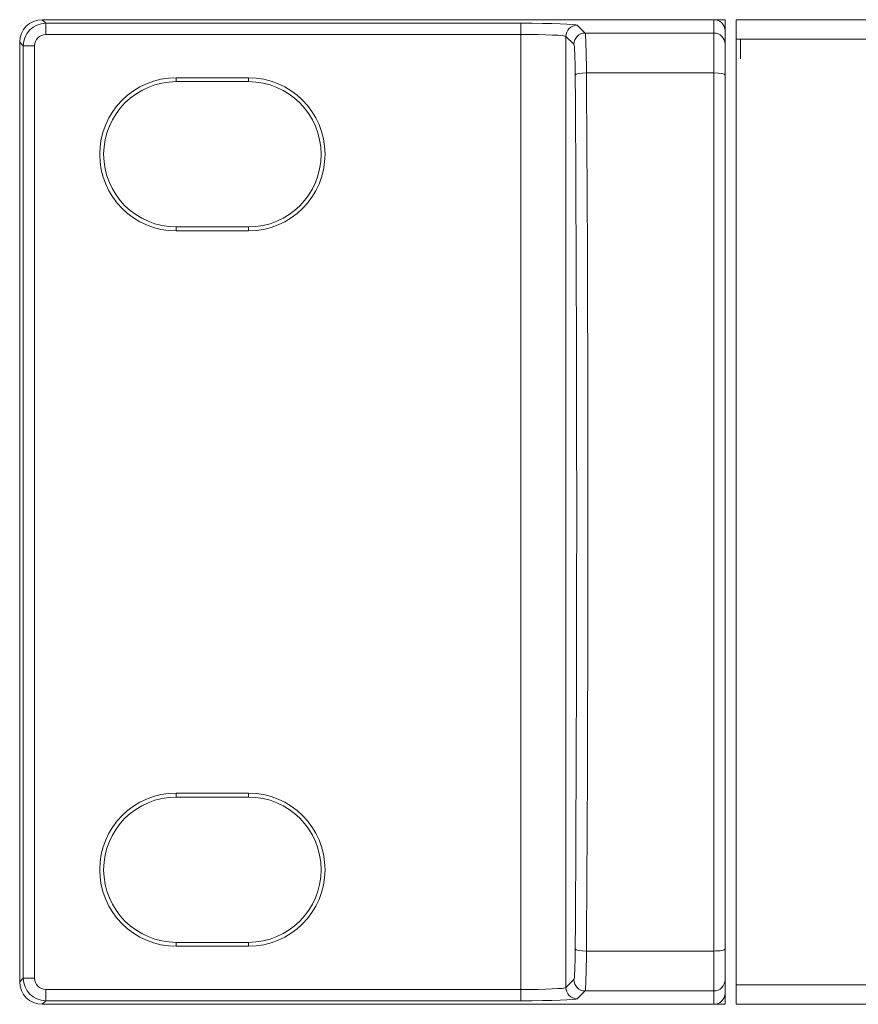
# Model space of a CAD drawing. Header units: millimetres. Extents: x 0 to 2122, y 0 to 1639.
# Tile 4 of 75: x 312 to 350, y 778 to 822. Entities that reach past the tile are written whole.
import ezdxf

# ---------------------------------------------------------------- set-up
doc = ezdxf.new("R2010")
doc.units = ezdxf.units.MM
doc.layers.add('1', color=7, linetype='Continuous', true_color=0xffffff)
doc.layers.add('3', color=7, linetype='Continuous', true_color=0xffffff)

msp = doc.modelspace()

# ---------------------------------------------------------------- linework, layer by layer
at = {"layer": '1', "color": 7, "linetype": 'Continuous', "lineweight": 13}
for p, q in [((313.392, 821.87), (313.55, 821.713)), ((337.659, 821.87), (313.392, 821.87)), ((313.55, 821.713), (334.636, 821.713)), ((313.55, 821.213), (313.55, 821.713)), ((334.636, 821.213), (334.636, 821.713)), ((337.134, 821.628), (337.486, 821.277)), ((343.193, 821.87), (338.761, 821.87)), ((343.193, 821.87), (343.693, 821.87)), ((343.193, 821.277), (343.193, 821.87)), ((343.693, 821.87), (343.693, 821.37)), ((763.193, 821.87), (344.193, 821.87)), ((344.193, 821.001), (344.193, 821.87)), ((334.636, 821.213), (313.55, 821.213)), ((334.636, 778.828), (334.636, 821.213)), ((336.635, 821.129), (336.635, 778.912)), ((336.986, 820.777), (336.635, 821.129)), ((337.486, 821.277), (343.193, 821.277)), ((343.193, 819.506), (343.193, 821.277)), ((343.693, 821.37), (343.693, 820.777)), ((312.55, 820.713), (312.393, 820.871)), ((312.393, 820.871), (312.393, 779.17)), ((312.55, 779.327), (312.55, 820.713)), ((313.05, 820.713), (312.55, 820.713)), ((313.05, 820.713), (313.05, 779.327)), ((343.693, 820.777), (343.693, 819.409)), ((763.193, 821.001), (344.193, 821.001)), ((344.193, 779.039), (344.193, 821.001)), ((343.193, 819.506), (337.542, 819.506)), ((343.193, 780.534), (343.193, 819.506)), ((343.693, 819.409), (343.693, 780.632)), ((319.343, 819.295), (319.343, 819.121)), ((319.343, 819.295), (322.543, 819.295)), ((319.343, 819.121), (322.543, 819.121)), ((322.543, 819.295), (322.543, 819.121)), ((319.343, 812.495), (319.343, 812.67)), ((322.543, 812.67), (319.343, 812.67)), ((322.543, 812.495), (319.343, 812.495)), ((322.543, 812.495), (322.543, 812.67)), ((322.543, 787.545), (319.343, 787.545)), ((319.343, 787.545), (319.343, 787.371)), ((322.543, 787.545), (322.543, 787.371)), ((322.543, 787.371), (319.343, 787.371)), ((319.343, 780.745), (319.343, 780.92)), ((319.343, 780.92), (322.543, 780.92)), ((322.543, 780.745), (322.543, 780.92)), ((319.343, 780.745), (322.543, 780.745)), ((337.542, 780.534), (343.193, 780.534)), ((343.193, 778.764), (343.193, 780.534)), ((343.693, 780.632), (343.693, 779.264)), ((312.393, 779.17), (312.55, 779.327)), ((312.55, 779.327), (313.05, 779.327)), ((336.635, 778.912), (336.986, 779.264)), ((343.693, 779.264), (343.693, 778.671)), ((313.55, 778.828), (334.636, 778.828)), ((313.55, 778.328), (313.55, 778.828)), ((334.636, 778.328), (334.636, 778.828)), ((337.486, 778.764), (337.134, 778.412)), ((343.193, 778.764), (337.486, 778.764)), ((343.193, 778.17), (343.193, 778.764)), ((763.193, 779.039), (344.193, 779.039)), ((344.193, 778.17), (344.193, 779.039)), ((313.55, 778.328), (313.392, 778.17)), ((334.636, 778.328), (313.55, 778.328)), ((343.693, 778.671), (343.693, 778.17)), ((337.659, 778.17), (313.392, 778.17)), ((343.193, 778.17), (338.761, 778.17)), ((343.693, 778.17), (343.193, 778.17)), ((763.193, 778.17), (344.193, 778.17))]:
    msp.add_line(p, q, dxfattribs=at)
at = {"layer": '1', "color": 7, "linetype": 'Continuous', "lineweight": 13, "extrusion": (0, 0, -1)}
for centre, radius, start, end in [((-319.343, 815.895), 3.4, 270, 90), ((-319.343, 815.895), 3.225, 270, 90), ((-322.543, 815.895), 3.4, 90, 270), ((-322.543, 815.895), 3.225, 90, 270)]:
    msp.add_arc(centre, radius, start, end, dxfattribs=at)
at = {"layer": '1', "color": 7, "linetype": 'Continuous', "lineweight": 13}
for centre, radius, start, end in [((319.343, 784.145), 3.4, 90, 270), ((322.543, 784.145), 3.4, 270, 90), ((319.343, 784.145), 3.225, 90, 270), ((322.543, 784.145), 3.225, 270, 90)]:
    msp.add_arc(centre, radius, start, end, dxfattribs=at)
at = {"layer": '1', "color": 7, "linetype": 'Continuous', "lineweight": 13, "extrusion": (-3.3771e-17, -3.08149e-33, -1)}
msp.add_ellipse((313.393, 820.87), major_axis=(-0.708, 0.708), ratio=0.998783, start_param=5.498396, end_param=7.067979, dxfattribs=at)
at = {"layer": '1', "color": 7, "linetype": 'Continuous', "lineweight": 13}
for centre, major_axis, ratio, start_param, end_param in [((313.55, 820.713), (-0.707, 0.707), 0.999999, 5.498396, 7.067974), ((334.636, 821.625), (2.5, 0), 0.034921, 0.034907, 1.570796), ((337.134, 821.129), (-0.354, -0.354), 0.998783, 3.9276, 5.497178), ((343.193, 821.37), (0, -0.5), 0.999391, 1.570796, 3.141593), ((313.55, 820.713), (-0.354, 0.354), 0.998783, 5.498396, 7.067974), ((334.636, 821.126), (2, 0), 0.043651, 0.034907, 1.570796), ((337.486, 820.777), (-0.354, -0.354), 0.998783, 3.9276, 5.497178), ((337.484, 819.078), (0, 2.2), 0.026984, 4.908405, 6.248279), ((343.193, 820.777), (-0.5, 0), 0.999391, 3.141593, 4.712389), ((336.984, 819.078), (0, 1.7), 0.034921, 4.908405, 6.248279), ((337.542, 819.409), (0.5, 0.003), 0.194759, 1.569446, 3.106004), ((333.633, 800.02), (0, 99.55), 0.034921, 4.516373, 4.908405), ((334.133, 800.02), (0, 100.05), 0.034746, 4.516373, 4.908405), ((343.193, 819.409), (-0.5, 0), 0.194763, 3.141593, 4.712389), ((336.984, 780.963), (0, 1.7), 0.034921, 3.176499, 4.516373), ((337.542, 780.632), (-0.5, 0.003), 0.194759, 0.035588, 1.572147), ((337.484, 780.963), (0, 2.2), 0.026984, 3.176499, 4.516373), ((343.193, 780.632), (-0.5, 0), 0.194763, 1.570796, 3.141593), ((313.55, 779.328), (0.707, 0.707), 0.999999, 2.356803, 3.926382), ((313.55, 779.328), (-0.354, -0.354), 0.998783, 5.498396, 7.067974), ((337.486, 779.264), (0.354, -0.354), 0.998783, 3.9276, 5.497178), ((343.193, 779.264), (-0.5, 0), 0.999391, 1.570796, 3.141593), ((334.636, 778.915), (2, 0), 0.043651, 4.712389, 6.248279), ((337.134, 778.912), (0.354, -0.354), 0.998783, 3.9276, 5.497178), ((334.636, 778.415), (2.5, 0), 0.034921, 4.712389, 6.248279), ((343.193, 778.671), (0, -0.5), 0.999391, 0, 1.570796)]:
    msp.add_ellipse(centre, major_axis=major_axis, ratio=ratio, start_param=start_param, end_param=end_param, dxfattribs=at)
at = {"layer": '1', "color": 7, "linetype": 'Continuous', "lineweight": 13, "extrusion": (0, 0, -1)}
msp.add_ellipse((313.393, 779.171), major_axis=(-0.708, -0.708), ratio=0.998783, start_param=5.498391, end_param=7.067974, dxfattribs=at)
at = {"layer": '1', "color": 7, "linetype": 'Continuous', "lineweight": 13}
for points in [[(338.761, 821.87), (338.758, 821.87), (338.755, 821.87), (338.749, 821.87), (338.746, 821.87), (338.737, 821.87), (338.732, 821.87), (338.715, 821.87), (338.704, 821.87), (338.682, 821.869), (338.671, 821.869), (338.65, 821.869), (338.639, 821.868), (338.606, 821.868), (338.584, 821.867), (338.54, 821.867), (338.518, 821.866), (338.45, 821.866), (338.403, 821.865), (338.344, 821.865), (338.332, 821.865), (338.308, 821.865), (338.295, 821.865), (338.259, 821.865), (338.235, 821.864), (338.162, 821.864), (338.115, 821.865), (338.043, 821.865), (338.02, 821.865), (337.973, 821.866), (337.949, 821.866), (337.903, 821.866), (337.881, 821.867), (337.836, 821.867), (337.814, 821.868), (337.781, 821.868), (337.77, 821.869), (337.749, 821.869), (337.738, 821.869), (337.716, 821.87), (337.705, 821.87), (337.688, 821.87), (337.683, 821.87), (337.674, 821.87), (337.671, 821.87), (337.665, 821.87), (337.662, 821.87), (337.659, 821.87)], [(337.659, 778.17), (337.662, 778.17), (337.665, 778.17), (337.671, 778.17), (337.674, 778.17), (337.682, 778.17), (337.688, 778.171), (337.705, 778.171), (337.716, 778.171), (337.738, 778.171), (337.748, 778.172), (337.77, 778.172), (337.781, 778.172), (337.813, 778.173), (337.835, 778.173), (337.88, 778.174), (337.902, 778.174), (337.97, 778.175), (338.017, 778.175), (338.076, 778.176), (338.088, 778.176), (338.112, 778.176), (338.124, 778.176), (338.161, 778.176), (338.185, 778.176), (338.257, 778.176), (338.305, 778.176), (338.376, 778.176), (338.4, 778.175), (338.447, 778.175), (338.47, 778.175), (338.516, 778.174), (338.539, 778.174), (338.584, 778.173), (338.606, 778.173), (338.639, 778.172), (338.649, 778.172), (338.671, 778.172), (338.682, 778.171), (338.704, 778.171), (338.715, 778.171), (338.731, 778.171), (338.737, 778.17), (338.746, 778.17), (338.749, 778.17), (338.755, 778.17), (338.758, 778.17), (338.761, 778.17)]]:
    msp.add_open_spline(points, degree=3, knots=[0, 0, 0, 0, 0.007812, 0.007812, 0.015625, 0.015625, 0.03125, 0.03125, 0.0625, 0.0625, 0.09375, 0.09375, 0.125, 0.125, 0.1875, 0.1875, 0.25, 0.25, 0.375, 0.375, 0.40625, 0.40625, 0.4375, 0.4375, 0.5, 0.5, 0.625, 0.625, 0.6875, 0.6875, 0.75, 0.75, 0.8125, 0.8125, 0.875, 0.875, 0.90625, 0.90625, 0.9375, 0.9375, 0.96875, 0.96875, 0.984375, 0.984375, 0.992187, 0.992187, 1, 1, 1, 1], dxfattribs=at)
at = {"layer": '3', "color": 7, "linetype": 'Continuous', "lineweight": 13}
msp.add_open_spline([(344.381, 820.133), (344.381, 820.133), (344.381, 820.309), (344.381, 820.309), (344.381, 820.534), (344.381, 820.758), (344.381, 820.983), (344.381, 820.983), (344.381, 821), (344.381, 821)], degree=3, knots=[0, 0, 0, 0, 0.333333, 0.333333, 0.333333, 0.666667, 0.666667, 0.666667, 1, 1, 1, 1], dxfattribs=at)

doc.saveas('drawing.dxf')
